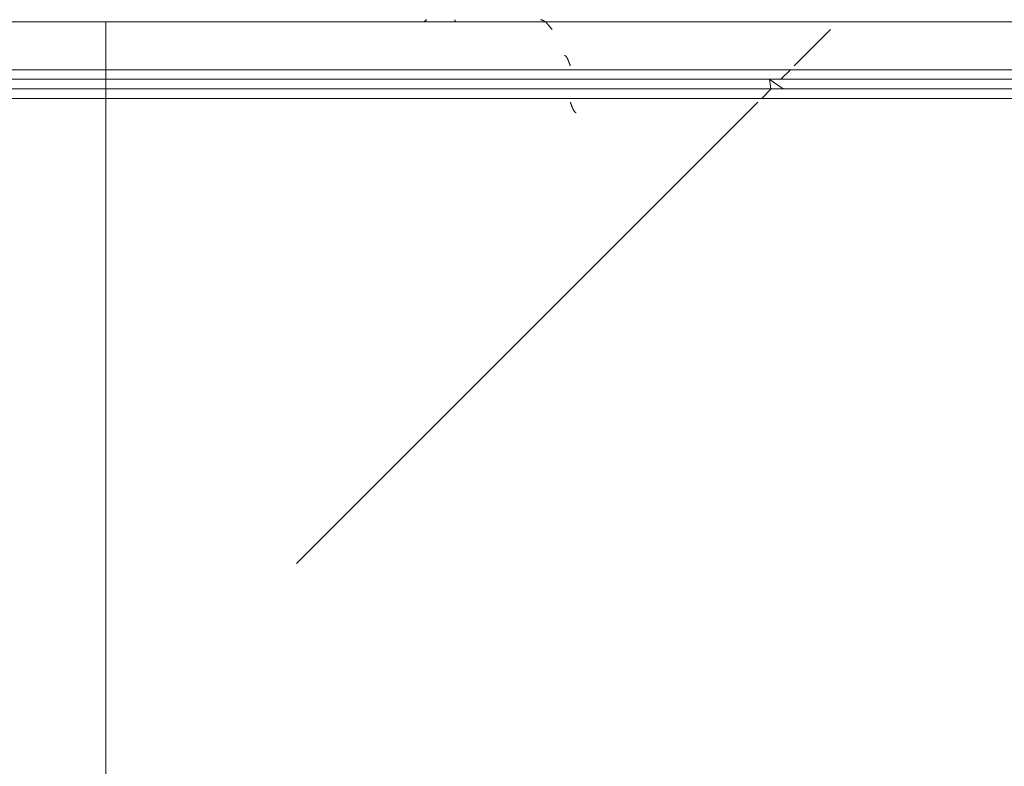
# Model space of a CAD drawing. Header units: millimetres. Extents: x -3267 to 40126, y 29201 to 102288.
# Tile 197 of 256: x 35941 to 36456, y 48909 to 49300. Entities that reach past the tile are written whole.
import ezdxf

# ---------------------------------------------------------------- set-up
doc = ezdxf.new("R2010")
doc.units = ezdxf.units.MM
doc.layers.add('M-EQPM-____-OTLN', color=7, linetype='Continuous', lineweight=9)
pattern_1 = [(225, (-30860, -48450), (1e-13, -1000), [50, -1364.214]), (225, (-30860, -47950), (1e-13, -1000), [50, -1364.214]), (225, (-31360, -47950), (1e-13, -1000), [50, -1364.214]), (225, (-31574.7, -48664.64), (1e-13, -1000), [403.55, -1010.664]), (225, (-31574.7, -48164.64), (1e-13, -1000), [403.55, -1010.664]), (225, (-31074.7, -48664.64), (1e-13, -1000), [403.55, -1010.664]), (225, (-31074.7, -48164.64), (1e-13, -1000), [453.55, -960.664])]
pattern_2 = [(225, (-31560, -48450), (1e-13, -1000), [50, -1364.214]), (225, (-31560, -47950), (1e-13, -1000), [50, -1364.214]), (225, (-32060, -47950), (1e-13, -1000), [50, -1364.214]), (225, (-32274.7, -48664.64), (1e-13, -1000), [403.55, -1010.664]), (225, (-32274.7, -48164.64), (1e-13, -1000), [403.55, -1010.664]), (225, (-31774.7, -48664.64), (1e-13, -1000), [403.55, -1010.664]), (225, (-31774.7, -48164.64), (1e-13, -1000), [453.55, -960.664])]
pattern_3 = [(45, (34880, 48450), (0, 1000), [50, -1364.214]), (45, (34880, 47950), (0, 1000), [50, -1364.214]), (45, (35380, 47950), (0, 1000), [50, -1364.214]), (45, (35594.64, 48664.64), (0, 1000), [403.55, -1010.664]), (45, (35594.64, 48164.64), (0, 1000), [403.55, -1010.664]), (45, (35094.64, 48664.64), (0, 1000), [403.55, -1010.664]), (45, (35094.64, 48164.64), (0, 1000), [453.55, -960.664])]

# ---------------------------------------------------------------- blocks, each defined once
blk = doc.blocks.new('FP_164-ВКК_02_К1_З_ЭОМ_кабель_')
at = {"layer": 'M-EQPM-____-OTLN', "color": 253, "true_color": 0xaaaaaa}
blk.add_line((1700, 630.11), (0, 630.11), dxfattribs=at)
blk = doc.blocks.new('ПР_Крышка пояса - Тип 1-V163-ВКК_02_К1_З_ЭОМ_кабель_')
at = {"layer": 'M-EQPM-____-OTLN', "true_color": 0xaaaaaa}
h = blk.add_hatch(dxfattribs=at)
h.set_pattern_fill('FP_78', color=253, style=0, pattern_type=2)
h.set_pattern_definition([(49.884, (-32560.03, -48548.16), (364.3687, -31.7445), [38.008, -418.089]), (355.02, (-32560.03, -48548.16), (-70.482, 380.541), [30.479, -335.27]), (100.494, (-32529.66, -48550.8), (293.8805, 348.7952), [32.251, -354.762]), (46.066, (-32560.03, -48447), (542.1585, -83.7385), [57.028, -627.304]), (96.663, (-32514.85, -48453.96), (474.8067, 492.817), [48.373, -532.101]), (351.22, (-32560, -48447), (474.808, 492.816), [45.716, -502.871]), (20.921, (-32509.22, -48472.28), (303.228, -203.6887), [38.08, -418.879]), (326.109, (-32509.22, -48472.28), (123.607, 366.8593), [30.441, -334.849]), (71.38, (-32483.96, -48489.25), (426.8337, 163.171), [32.26, -354.863]), (37.386, (-32560.03, -48548.16), (6.17705, 168.41407), [16.738, -313.973, 16.738, -659.14]), (37.386, (-32560.03, -48548.16), (6.17705, 168.41407), [-347.45, -323.103, 16.738, -319.299]), (7.469, (-32560.03, -48548.16), (133.6414, 199.535), [16.763, -177.28, 16.763, -435.072]), (7.469, (-32560.03, -48548.16), (133.6414, 199.535), [-210.805, -306.811, 16.763, -111.498]), (327.607, (-32673.31, -48548.16), (271.1815, -11.41097), [16.744, -110.105, 16.744, -904.182]), (327.607, (-32673.31, -48548.16), (271.1815, -11.41097), [-143.593, -379.026, 16.744, -508.412]), (317.618, (-32724.1, -48548.16), (296.2585, 50.6452), [16.733, -148.058, 16.733, -618.597]), (317.618, (-32724.1, -48548.16), (296.2585, 50.6452), [-181.523, -245.918, 16.733, -355.947])])
h.paths.add_polyline_path([(1668.75, 595), (1700, 595), (1700, 600), (0, 600), (0, 595), (1518.47, 595)])
at = {"layer": 'M-EQPM-____-OTLN', "color": 253, "true_color": 0xaaaaaa}
blk.add_line((1700, 630.11), (1700, 629.98), dxfattribs=at)
blk.add_blockref('FP_164-ВКК_02_К1_З_ЭОМ_кабель_', (0, 0), dxfattribs=at)
blk = doc.blocks.new('FP_255-ВКК_02_К1_З_ЭОМ_кабель_')
at = {"layer": 'M-EQPM-____-OTLN', "color": 253, "true_color": 0xaaaaaa}
for p, q in [((1437.09, -630.01), (1437.16, -630.32)), ((1437.16, -630.32), (1437.23, -630.58)), ((1437.23, -630.58), (1437.3, -630.81)), ((1437.3, -630.81), (1437.37, -630.99)), ((1437.37, -630.99), (1437.44, -631.13)), ((1452.04, -631.1), (1451.95, -631.13)), ((1452.14, -631.06), (1452.04, -631.1)), ((1452.23, -631.02), (1452.14, -631.06)), ((1452.32, -630.97), (1452.23, -631.02)), ((1452.41, -630.92), (1452.32, -630.97)), ((1452.5, -630.87), (1452.41, -630.92)), ((1452.59, -630.81), (1452.5, -630.87)), ((1452.68, -630.76), (1452.59, -630.81)), ((1452.77, -630.69), (1452.68, -630.76)), ((1452.86, -630.63), (1452.77, -630.69)), ((1452.95, -630.56), (1452.86, -630.63)), ((1453.04, -630.48), (1452.95, -630.56)), ((1453.13, -630.41), (1453.04, -630.48)), ((1453.22, -630.33), (1453.13, -630.41)), ((1453.31, -630.25), (1453.22, -630.33)), ((1453.4, -630.16), (1453.31, -630.25)), ((1453.5, -630.07), (1453.4, -630.16)), ((1453.59, -629.98), (1453.5, -630.07))]:
    blk.add_line(p, q, dxfattribs=at)
blk = doc.blocks.new('УТ_Крышка пояса - Тип 1-10162947-ВКК_02_К1_З_ЭОМ_кабель_')
at = {"layer": 'M-EQPM-____-OTLN', "true_color": 0xaaaaaa}
h = blk.add_hatch(dxfattribs=at)
h.set_pattern_fill('FP_118', color=253, style=0, pattern_type=2)
h.set_pattern_definition([(229.884, (35880, 48548.17), (-362.803, 33.6028), [38.008, -418.089]), (175.02, (35880, 48548.17), (71.015, -380.5884), [30.479, -335.27]), (280.494, (35849.64, 48550.8), (-293.6914, -349.8158), [32.251, -354.763]), (226.066, (35880, 48447), (-539.5934, 86.401), [57.028, -627.304]), (276.663, (35834.8, 48453.97), (-474.6906, -493.8113), [48.373, -532.101]), (171.22, (35880, 48447), (-473.426, -493.0293), [45.716, -502.871]), (200.921, (35829.2, 48472.28), (-301.6895, 204.2768), [38.08, -418.879]), (146.109, (35829.2, 48472.3), (-121.2363, -368.452), [30.441, -334.849]), (251.38, (35803.93, 48489.26), (-426.274, -161.5098), [32.26, -354.863]), (217.386, (35880, 48548.17), (-7.00022, -169.0431), [16.738, -313.973, 16.738, -659.14]), (217.386, (35880, 48548.17), (-7.00022, -169.0431), [-347.45, -323.103, 16.738, -319.299]), (187.469, (35880, 48548.17), (-134.02313, -199.58504), [16.763, -177.28, 16.763, -435.072]), (187.469, (35880, 48548.17), (-134.02313, -199.58504), [-210.805, -306.811, 16.763, -111.498]), (147.607, (35993.29, 48548.17), (-270.3253, 10.86774), [16.744, -110.105, 16.744, -904.182]), (147.607, (35993.29, 48548.17), (-270.3253, 10.86774), [-143.593, -379.026, 16.744, -508.412]), (137.618, (36044.08, 48548.17), (-294.8188, -51.9589), [16.733, -148.058, 16.733, -618.597]), (137.618, (36044.08, 48548.17), (-294.8188, -51.9589), [-181.523, -245.918, 16.733, -355.947])])
h.paths.add_polyline_path([(148.44, -595), (35, -595), (30, -600), (1619.98, -600), (1619.98, -595), (298.72, -595)])
at = {"layer": 'M-EQPM-____-OTLN', "color": 253, "true_color": 0xaaaaaa}
blk.add_line((1619.98, -595), (1619.98, -600), dxfattribs=at)
blk.add_blockref('FP_255-ВКК_02_К1_З_ЭОМ_кабель_', (0, 0), dxfattribs=at)
blk = doc.blocks.new('ПР_Низ пояс - Тип 1-V671-ВКК_02_К1_З_ЭОМ_кабель_')
at = {"layer": 'M-EQPM-____-OTLN', "true_color": 0xffffff}
h = blk.add_hatch(dxfattribs=at)
h.set_pattern_fill('FP_244', style=0, pattern_type=2)
h.set_pattern_definition(pattern_1)
h.paths.add_polyline_path([(2368.75, 590), (2400, 590), (2400, 595), (700, 595), (700, 590), (2218.47, 590)])
h = blk.add_hatch(dxfattribs=at)
h.set_pattern_fill('FP_244', style=0, pattern_type=2)
h.set_pattern_definition(pattern_1)
h.paths.add_polyline_path([(1767.64, 6.26), (2400, 6.26), (2400, 588), (700, 588), (700, 6.26), (1467.08, 6.26)])
at = {"layer": 'M-EQPM-____-OTLN', "color": 253, "true_color": 0xaaaaaa}
for p, q in [((700, 595), (2400, 595)), ((2400, 595), (2400, 590)), ((700, 590), (2400, 590)), ((2400, 590), (2400, 588)), ((2400, 588), (2400, 6.26))]:
    blk.add_line(p, q, dxfattribs=at)
blk = doc.blocks.new('ПР_Перед пояса - Тип 1-V674-ВКК_02_К1_З_ЭОМ_кабель_')
at = {"layer": 'M-EQPM-____-OTLN', "true_color": 0xffffff}
h = blk.add_hatch(dxfattribs=at)
h.set_pattern_fill('FP_245', style=0, pattern_type=2)
h.set_pattern_definition(pattern_2)
h.paths.add_polyline_path([(1668.75, 607), (1700, 607), (1700, 626), (0, 626), (0, 607), (1518.47, 607)])
h = blk.add_hatch(dxfattribs=at)
h.set_pattern_fill('FP_245', style=0, pattern_type=2)
h.set_pattern_definition(pattern_2)
h.paths.add_polyline_path([(1668.75, 600), (1700, 600), (1700, 605), (0, 605), (0, 600), (1518.47, 600)])
at = {"layer": 'M-EQPM-____-OTLN', "color": 253, "true_color": 0xaaaaaa}
for p, q in [((0, 630), (1700, 630)), ((1700, 630), (1700, 626)), ((1700, 626), (1700, 607)), ((0, 605), (1700, 605)), ((1700, 607), (1700, 605)), ((1700, 605), (1700, 600)), ((0, 600), (1700, 600))]:
    blk.add_line(p, q, dxfattribs=at)
blk = doc.blocks.new('FP_1035-ВКК_02_К1_З_ЭОМ_кабель_')
at = {"layer": 'M-EQPM-____-OTLN', "color": 7, "true_color": 0xffffff}
for p, q in [((1376.99, -607), (1377.04, -607.14)), ((1377.04, -607.14), (1377.09, -607.27)), ((1377.09, -607.27), (1377.14, -607.41)), ((1377.14, -607.41), (1377.19, -607.54)), ((1377.19, -607.54), (1377.23, -607.68)), ((1377.23, -607.68), (1377.28, -607.81)), ((1377.28, -607.81), (1377.33, -607.95)), ((1377.33, -607.95), (1377.38, -608.08)), ((1377.38, -608.08), (1377.43, -608.21)), ((1377.43, -608.21), (1377.48, -608.34)), ((1377.48, -608.34), (1377.53, -608.48)), ((1377.53, -608.48), (1377.58, -608.61)), ((1377.58, -608.61), (1377.63, -608.74)), ((1377.63, -608.74), (1377.68, -608.86)), ((1377.68, -608.86), (1377.73, -608.99)), ((1377.73, -608.99), (1377.78, -609.12)), ((1377.78, -609.12), (1377.83, -609.24)), ((1377.83, -609.24), (1377.87, -609.37)), ((1377.87, -609.37), (1377.92, -609.49)), ((1377.92, -609.49), (1377.97, -609.61)), ((1377.97, -609.61), (1378.02, -609.73)), ((1378.02, -609.73), (1378.07, -609.84)), ((1378.07, -609.84), (1378.12, -609.96)), ((1378.12, -609.96), (1378.17, -610.07)), ((1378.17, -610.07), (1378.22, -610.19)), ((1378.22, -610.19), (1378.27, -610.3)), ((1378.27, -610.3), (1378.32, -610.4)), ((1378.32, -610.4), (1378.37, -610.51)), ((1378.37, -610.51), (1378.42, -610.61)), ((1378.42, -610.61), (1378.47, -610.71)), ((1378.47, -610.71), (1378.52, -610.81)), ((1378.52, -610.81), (1378.56, -610.91)), ((1378.56, -610.91), (1378.61, -611.01)), ((1378.61, -611.01), (1378.66, -611.1)), ((1378.66, -611.1), (1378.71, -611.19)), ((1378.71, -611.19), (1378.76, -611.27)), ((1378.76, -611.27), (1378.81, -611.36)), ((1378.81, -611.36), (1378.86, -611.44)), ((1378.86, -611.44), (1378.91, -611.52)), ((1378.91, -611.52), (1378.96, -611.6)), ((1378.96, -611.6), (1379.01, -611.67)), ((1379.01, -611.67), (1379.06, -611.74)), ((1379.06, -611.74), (1379.11, -611.81)), ((1379.11, -611.81), (1379.16, -611.87)), ((1379.16, -611.87), (1379.21, -611.94)), ((1379.21, -611.94), (1379.25, -611.99)), ((1379.25, -611.99), (1379.3, -612.05)), ((1379.3, -612.05), (1379.35, -612.1)), ((1379.35, -612.1), (1379.4, -612.15)), ((1379.4, -612.15), (1379.45, -612.2)), ((1379.45, -612.2), (1379.5, -612.24)), ((1379.5, -612.24), (1379.55, -612.28)), ((1379.55, -612.28), (1379.6, -612.32)), ((1379.6, -612.32), (1379.65, -612.36)), ((1379.65, -612.36), (1379.7, -612.39)), ((1379.7, -612.39), (1379.75, -612.41)), ((1379.75, -612.41), (1379.8, -612.44)), ((1379.8, -612.44), (1379.85, -612.46)), ((1379.85, -612.46), (1379.9, -612.48)), ((1379.9, -612.48), (1379.94, -612.49)), ((1379.94, -612.49), (1379.99, -612.5)), ((1380, -612.5), (1380.04, -612.51)), ((1380.04, -612.51), (1380.09, -612.51))]:
    blk.add_line(p, q, dxfattribs=at)
blk = doc.blocks.new('FP_1036-ВКК_02_К1_З_ЭОМ_кабель_')
at = {"layer": 'M-EQPM-____-OTLN', "color": 7, "true_color": 0xffffff}
for p, q in [((1386.54, -626), (1386.64, -626.13)), ((1386.64, -626.13), (1386.74, -626.25)), ((1386.74, -626.25), (1386.83, -626.38)), ((1386.83, -626.38), (1386.93, -626.5)), ((1386.93, -626.5), (1387.03, -626.63)), ((1387.03, -626.63), (1387.13, -626.75)), ((1387.13, -626.75), (1387.22, -626.88)), ((1387.22, -626.88), (1387.32, -627)), ((1387.32, -627), (1387.42, -627.13)), ((1387.42, -627.13), (1387.51, -627.25)), ((1387.51, -627.25), (1387.61, -627.37)), ((1387.61, -627.37), (1387.71, -627.49)), ((1387.71, -627.49), (1387.81, -627.61)), ((1387.81, -627.61), (1387.9, -627.73)), ((1387.9, -627.73), (1388, -627.85)), ((1388, -627.85), (1388.1, -627.96)), ((1388.1, -627.96), (1388.2, -628.08)), ((1388.2, -628.08), (1388.29, -628.19)), ((1388.29, -628.19), (1388.39, -628.31)), ((1388.39, -628.31), (1388.49, -628.42)), ((1388.49, -628.42), (1388.59, -628.53)), ((1388.59, -628.53), (1388.68, -628.64)), ((1388.68, -628.64), (1388.78, -628.75)), ((1388.78, -628.75), (1388.88, -628.85)), ((1388.88, -628.85), (1388.97, -628.95)), ((1388.97, -628.95), (1389.07, -629.06)), ((1389.07, -629.06), (1389.17, -629.16)), ((1389.17, -629.16), (1389.27, -629.26)), ((1389.27, -629.26), (1389.36, -629.35)), ((1389.36, -629.35), (1389.46, -629.45)), ((1389.46, -629.45), (1389.56, -629.54)), ((1389.56, -629.54), (1389.66, -629.63)), ((1389.66, -629.63), (1389.75, -629.72)), ((1389.75, -629.72), (1389.85, -629.81)), ((1389.85, -629.81), (1389.95, -629.89)), ((1389.95, -629.89), (1390.05, -629.97)), ((1390.05, -629.97), (1390.14, -630.05)), ((1390.14, -630.05), (1390.24, -630.13)), ((1390.24, -630.13), (1390.34, -630.2)), ((1390.34, -630.2), (1390.44, -630.27)), ((1390.44, -630.27), (1390.53, -630.34)), ((1390.53, -630.34), (1390.63, -630.41)), ((1390.63, -630.41), (1390.73, -630.47)), ((1390.73, -630.47), (1390.82, -630.54)), ((1390.82, -630.54), (1390.92, -630.59)), ((1390.92, -630.59), (1391.02, -630.65)), ((1391.02, -630.65), (1391.12, -630.7)), ((1391.12, -630.7), (1391.21, -630.75)), ((1391.21, -630.75), (1391.31, -630.8)), ((1391.31, -630.8), (1391.41, -630.85)), ((1391.41, -630.85), (1391.51, -630.89)), ((1391.51, -630.89), (1391.6, -630.93)), ((1391.6, -630.93), (1391.7, -630.96)), ((1391.7, -630.96), (1391.8, -631)), ((1391.8, -631), (1391.9, -631.03)), ((1391.9, -631.03), (1391.99, -631.06)), ((1391.99, -631.06), (1392.09, -631.08)), ((1392.09, -631.08), (1392.19, -631.1)), ((1392.19, -631.1), (1392.29, -631.12)), ((1392.29, -631.12), (1392.38, -631.14)), ((1392.38, -631.14), (1392.48, -631.15)), ((1392.48, -631.15), (1392.58, -631.16)), ((1392.58, -631.16), (1392.67, -631.16))]:
    blk.add_line(p, q, dxfattribs=at)
blk = doc.blocks.new('УТ1_Перед пояса - Тип 1-10236786-ВКК_02_К1_З_ЭОМ_кабель_')
at = {"layer": 'M-EQPM-____-OTLN', "true_color": 0xffffff}
h = blk.add_hatch(dxfattribs=at)
h.set_pattern_fill('FP_342', style=0, pattern_type=2)
h.set_pattern_definition(pattern_3)
h.paths.add_polyline_path([(148.44, -600), (0, -600), (0, -605), (1619.98, -605), (1619.98, -600), (298.72, -600)])
h = blk.add_hatch(dxfattribs=at)
h.set_pattern_fill('FP_342', style=0, pattern_type=2)
h.set_pattern_definition(pattern_3)
h.paths.add_polyline_path([(749.55, -607), (30, -607), (30, -626), (1619.98, -626), (1619.98, -607), (899.83, -607)])
h.paths.add_polyline_path([(0, -607), (0, -626), (23, -626), (23, -607)])
at = {"layer": 'M-EQPM-____-OTLN', "color": 253, "true_color": 0xaaaaaa}
for p, q in [((1619.98, -600), (0, -600)), ((1619.98, -600), (1619.98, -605)), ((1619.98, -605), (0, -605)), ((1619.98, -605), (1619.98, -607)), ((1619.98, -607), (1619.98, -626)), ((1619.98, -626), (1619.98, -630)), ((1619.98, -630), (30, -630))]:
    blk.add_line(p, q, dxfattribs=at)
for name in ['FP_1035-ВКК_02_К1_З_ЭОМ_кабель_', 'FP_1036-ВКК_02_К1_З_ЭОМ_кабель_']:
    blk.add_blockref(name, (0, 0), dxfattribs=at)
blk = doc.blocks.new('FP_1037-ВКК_02_К1_З_ЭОМ_кабель_')
at = {"layer": 'M-EQPM-____-OTLN', "color": 7, "true_color": 0xffffff}
for p, q in [((1373.88, -582.49), (1373.92, -582.49)), ((1373.92, -582.49), (1373.97, -582.5)), ((1373.97, -582.5), (1374.02, -582.51)), ((1374.02, -582.51), (1374.07, -582.53)), ((1374.07, -582.53), (1374.12, -582.55)), ((1374.12, -582.55), (1374.17, -582.57)), ((1374.17, -582.57), (1374.22, -582.59)), ((1374.22, -582.59), (1374.27, -582.62)), ((1374.27, -582.62), (1374.32, -582.65)), ((1374.32, -582.65), (1374.37, -582.69)), ((1374.37, -582.69), (1374.42, -582.72)), ((1374.42, -582.72), (1374.46, -582.76)), ((1374.46, -582.76), (1374.51, -582.81)), ((1374.51, -582.81), (1374.56, -582.86)), ((1374.56, -582.86), (1374.61, -582.91)), ((1374.61, -582.91), (1374.66, -582.96)), ((1374.66, -582.96), (1374.71, -583.02)), ((1374.71, -583.02), (1374.76, -583.07)), ((1374.76, -583.07), (1374.81, -583.14)), ((1374.81, -583.14), (1374.86, -583.2)), ((1374.86, -583.2), (1374.91, -583.27)), ((1374.91, -583.27), (1374.96, -583.34)), ((1374.96, -583.34), (1375, -583.42)), ((1375, -583.42), (1375.05, -583.49)), ((1375.05, -583.49), (1375.1, -583.57)), ((1375.1, -583.57), (1375.15, -583.65)), ((1375.15, -583.65), (1375.2, -583.74)), ((1375.2, -583.74), (1375.25, -583.82)), ((1375.25, -583.82), (1375.3, -583.91)), ((1375.3, -583.91), (1375.35, -584.01)), ((1375.35, -584.01), (1375.4, -584.1)), ((1375.4, -584.1), (1375.45, -584.2)), ((1375.45, -584.2), (1375.5, -584.3)), ((1375.5, -584.3), (1375.54, -584.4)), ((1375.54, -584.4), (1375.59, -584.5)), ((1375.59, -584.5), (1375.64, -584.61)), ((1375.64, -584.61), (1375.69, -584.72)), ((1375.69, -584.72), (1375.74, -584.82)), ((1375.74, -584.82), (1375.79, -584.94)), ((1375.79, -584.94), (1375.84, -585.05)), ((1375.84, -585.05), (1375.89, -585.17)), ((1375.89, -585.17), (1375.94, -585.28)), ((1375.94, -585.28), (1375.99, -585.4)), ((1375.99, -585.4), (1376.04, -585.52)), ((1376.04, -585.52), (1376.08, -585.64)), ((1376.08, -585.64), (1376.13, -585.77)), ((1376.13, -585.77), (1376.18, -585.89)), ((1376.18, -585.89), (1376.23, -586.02)), ((1376.23, -586.02), (1376.28, -586.14)), ((1376.28, -586.14), (1376.33, -586.27)), ((1376.33, -586.27), (1376.38, -586.4)), ((1376.38, -586.4), (1376.43, -586.53)), ((1376.43, -586.53), (1376.48, -586.66)), ((1376.48, -586.66), (1376.53, -586.79)), ((1376.53, -586.79), (1376.58, -586.92)), ((1376.58, -586.92), (1376.62, -587.06)), ((1376.62, -587.06), (1376.67, -587.19)), ((1376.67, -587.19), (1376.72, -587.33)), ((1376.72, -587.33), (1376.77, -587.46)), ((1376.77, -587.46), (1376.82, -587.59)), ((1376.82, -587.59), (1376.87, -587.73)), ((1376.87, -587.73), (1376.92, -587.86)), ((1376.92, -587.86), (1376.97, -588))]:
    blk.add_line(p, q, dxfattribs=at)
blk = doc.blocks.new('УТ_Низ пояса - Тип 1-10100343-ВКК_02_К1_З_ЭОМ_кабель_')
at = {"layer": 'M-EQPM-____-OTLN', "true_color": 0xffffff}
h = blk.add_hatch(dxfattribs=at)
h.set_pattern_fill('FP_342', style=0, pattern_type=2)
h.set_pattern_definition(pattern_3)
h.paths.add_polyline_path([(1500.95, -6.26), (623.74, -6.26), (42, -588), (1619.98, -588), (1619.98, -6.26)])
h = blk.add_hatch(dxfattribs=at)
h.set_pattern_fill('FP_342', style=0, pattern_type=2)
h.set_pattern_definition(pattern_3)
h.paths.add_polyline_path([(148.44, -590), (40, -590), (35, -595), (1619.98, -595), (1619.98, -590), (298.72, -590)])
at = {"layer": 'M-EQPM-____-OTLN', "color": 253, "true_color": 0xaaaaaa}
for p, q in [((1619.98, -6.26), (1619.98, -588)), ((1619.98, -590), (40, -590)), ((1619.98, -588), (1619.98, -590)), ((1619.98, -590), (1619.98, -595)), ((1619.98, -595), (35, -595))]:
    blk.add_line(p, q, dxfattribs=at)
blk.add_blockref('FP_1037-ВКК_02_К1_З_ЭОМ_кабель_', (0, 0), dxfattribs=at)
blk = doc.blocks.new('Наметкина 10_РД_АРФ_К1_R21_rvt-1-ВКК_02_К1_З_ЭОМ_кабель_')
at = {"layer": 'M-EQPM-____-OTLN', "color": 253, "lineweight": 9, "true_color": 0xaaaaaa}
for name, p in [('ПР_Крышка пояса - Тип 1-V163-ВКК_02_К1_З_ЭОМ_кабель_', (32560.02, 48950)), ('ПР_Перед пояса - Тип 1-V674-ВКК_02_К1_З_ЭОМ_кабель_', (32560.02, 48950)), ('ПР_Низ пояс - Тип 1-V671-ВКК_02_К1_З_ЭОМ_кабель_', (31860.02, 48950))]:
    blk.add_blockref(name, p, dxfattribs=at)
at = {"layer": 'M-EQPM-____-OTLN', "color": 253, "lineweight": 9, "true_color": 0xaaaaaa, "rotation": 180}
for name in ['УТ1_Перед пояса - Тип 1-10236786-ВКК_02_К1_З_ЭОМ_кабель_', 'УТ_Крышка пояса - Тип 1-10162947-ВКК_02_К1_З_ЭОМ_кабель_', 'УТ_Низ пояса - Тип 1-10100343-ВКК_02_К1_З_ЭОМ_кабель_']:
    blk.add_blockref(name, (35880, 48950), dxfattribs=at)

msp = doc.modelspace()

# ---------------------------------------------------------------- block references
at = {"lineweight": 5}
msp.add_blockref('Наметкина 10_РД_АРФ_К1_R21_rvt-1-ВКК_02_К1_З_ЭОМ_кабель_', (1725.58, -281.28), dxfattribs=at)

doc.saveas('drawing.dxf')
